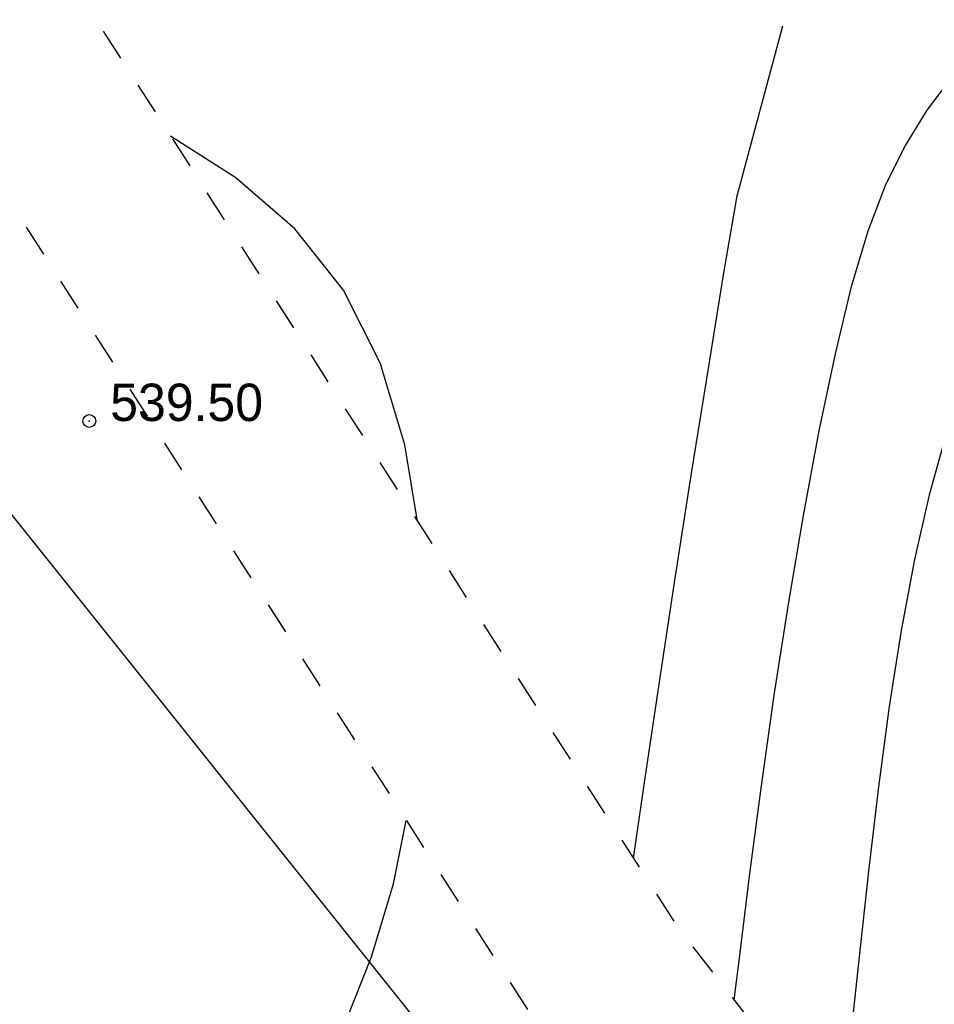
# Model space of a CAD drawing. Extents: x 0 to 370488, y 0 to 4202825.
# Tile 81 of 256: x 360154 to 360175, y 4200564 to 4200587. Entities that reach past the tile are written whole.
import ezdxf

# ---------------------------------------------------------------- set-up
doc = ezdxf.new("R2010")
doc.units = 0
doc.header["$LTSCALE"] = 0.5
doc.header["$MEASUREMENT"] = 0
doc.header["$PDMODE"] = 32
doc.header["$PDSIZE"] = 0.3
doc.linetypes.add('CONTI', pattern=[0])
doc.linetypes.add('Д_ТРОТ_ТРУБА', pattern=[3, 1.5, -1.5])
for name, color, linetype in [('(004) Точки рельефа', 7, 'Continuous'), ('(014) Водопровод', 5, 'ИК_Водопровод -------в--------'), ('(025) Дорога', 7, 'Continuous'), ('GORIZDEFAULT', 32, 'CONTI'), ('PI_TTDEFAULT', 5, 'CONTI')]:
    doc.layers.add(name, color=color, linetype=linetype)
doc.layers.add('(032) Горизонтали утолщенные', color=32, linetype='Continuous', lineweight=30)
doc.styles.add('D-431', font='txt')
doc.styles.get("Standard").update_dxf_attribs({"font": 'isocpeur.ttf'})
doc.linetypes.add('ИК_Водопровод -------в--------', pattern='A,9,-0.6,["В",Standard,S=1.2,R=0,X=0,Y=-0.6],-1.2', length=10.8)

msp = doc.modelspace()

# ---------------------------------------------------------------- linework, layer by layer
at = {"layer": '(014) Водопровод', "flags": 128}
msp.add_lwpolyline([(360036.438, 4200773.015), (360047.098, 4200750.311), (360089.76, 4200681.101), (360107.619, 4200655.796), (360141.826, 4200594.039), (360149.345, 4200579.998), (360206.507, 4200508.61), (360230.262, 4200479.387), (360306.281, 4200388.525), (360409.154, 4200291.553), (360456.114, 4200244.191), (360490.793, 4200199.337)], dxfattribs=at)
at = {"layer": '(025) Дорога', "linetype": 'Д_ТРОТ_ТРУБА', "flags": 128}
for points in [[(360044.195, 4200796.012), (360041.816, 4200791.773), (360042.358, 4200788.304), (360046.087, 4200780.21), (360059.012, 4200755.887), (360082.266, 4200713.415), (360119.837, 4200651.911), (360154.248, 4200588.273), (360168.952, 4200565.337), (360182.618, 4200547.766), (360213.043, 4200512.044), (360268.283, 4200446.262), (360308.926, 4200401.534), (360387.369, 4200322.593), (360428.116, 4200283.497), (360457.116, 4200256.42), (360464.886, 4200245.444), (360476.507, 4200228.263), (360489.06, 4200214.493), (360499.065, 4200202.984)], [(360034.859, 4200791.392), (360036.733, 4200790.501), (360038.761, 4200786.553), (360042.501, 4200778.433), (360055.492, 4200753.988), (360078.803, 4200711.411), (360116.369, 4200649.915), (360150.8, 4200586.24), (360165.682, 4200563.025), (360179.515, 4200545.24), (360209.989, 4200509.461), (360265.27, 4200443.63), (360306.026, 4200398.778), (360384.565, 4200319.74), (360425.367, 4200280.592), (360454.087, 4200253.775), (360461.596, 4200243.167), (360473.356, 4200225.782), (360486.072, 4200211.833), (360495.233, 4200201.295)]]:
    msp.add_lwpolyline(points, dxfattribs=at)
at = {"layer": '(032) Горизонтали утолщенные', "color": 32}
for points in [[(360162.865, 4200574.831, 540), (360162.57, 4200576.62, 540), (360161.99, 4200578.54, 540), (360161.13, 4200580.24, 540), (360159.99, 4200581.68, 540), (360158.61, 4200582.87, 540), (360157.085, 4200583.848, 540)], [(360153.767, 4200554.295, 540), (360153.93, 4200554.44, 540), (360154.7, 4200555.13, 540), (360155.52, 4200555.89, 540), (360156.37, 4200556.69, 540), (360157.23, 4200557.55, 540), (360158.09, 4200558.47, 540), (360158.94, 4200559.47, 540), (360159.75, 4200560.56, 540), (360160.5, 4200561.77, 540), (360161.19, 4200563.12, 540), (360161.79, 4200564.64, 540), (360162.3, 4200566.35, 540), (360162.602, 4200567.83, 540)]]:
    msp.add_polyline3d(points, dxfattribs=at)
at = {"layer": 'GORIZDEFAULT', "color": 32}
for points in [[(360167.92, 4200566.947, 540.5), (360168.17, 4200568.66, 540.5), (360168.52, 4200571.02, 540.5), (360168.9, 4200573.5, 540.5), (360169.29, 4200576.01, 540.5), (360169.68, 4200578.41, 540.5), (360170.03, 4200580.6, 540.5), (360170.35, 4200582.45, 540.5), (360171.42, 4200586.43, 540.5)], [(360170.277, 4200563.632, 541), (360170.41, 4200564.67, 541), (360170.65, 4200566.59, 541), (360170.92, 4200568.64, 541), (360171.22, 4200570.76, 541), (360171.55, 4200572.89, 541), (360171.9, 4200574.97, 541), (360172.27, 4200576.95, 541), (360172.65, 4200578.75, 541), (360173.03, 4200580.33, 541), (360173.42, 4200581.63, 541), (360173.83, 4200582.72, 541), (360174.29, 4200583.63, 541), (360174.8, 4200584.46, 541), (360175.4, 4200585.25, 541)], [(360172.759, 4200560.442, 541.5), (360172.98, 4200562.46, 541.5), (360173.21, 4200564.57, 541.5), (360173.43, 4200566.64, 541.5), (360173.67, 4200568.62, 541.5), (360173.92, 4200570.5, 541.5), (360174.2, 4200572.28, 541.5), (360174.51, 4200573.94, 541.5), (360174.86, 4200575.48, 541.5), (360175.26, 4200576.91, 541.5)]]:
    msp.add_polyline3d(points, dxfattribs=at)
at = {"layer": 'PI_TTDEFAULT', "color": 5}
msp.add_point((360155.18, 4200577.18, 539.5), dxfattribs=at)

# ---------------------------------------------------------------- texts
at = {"layer": '(004) Точки рельефа', "style": 'D-431'}
msp.add_text('539.50', height=0.875, dxfattribs=at).set_placement((360155.67, 4200577.18))

doc.saveas('drawing.dxf')
